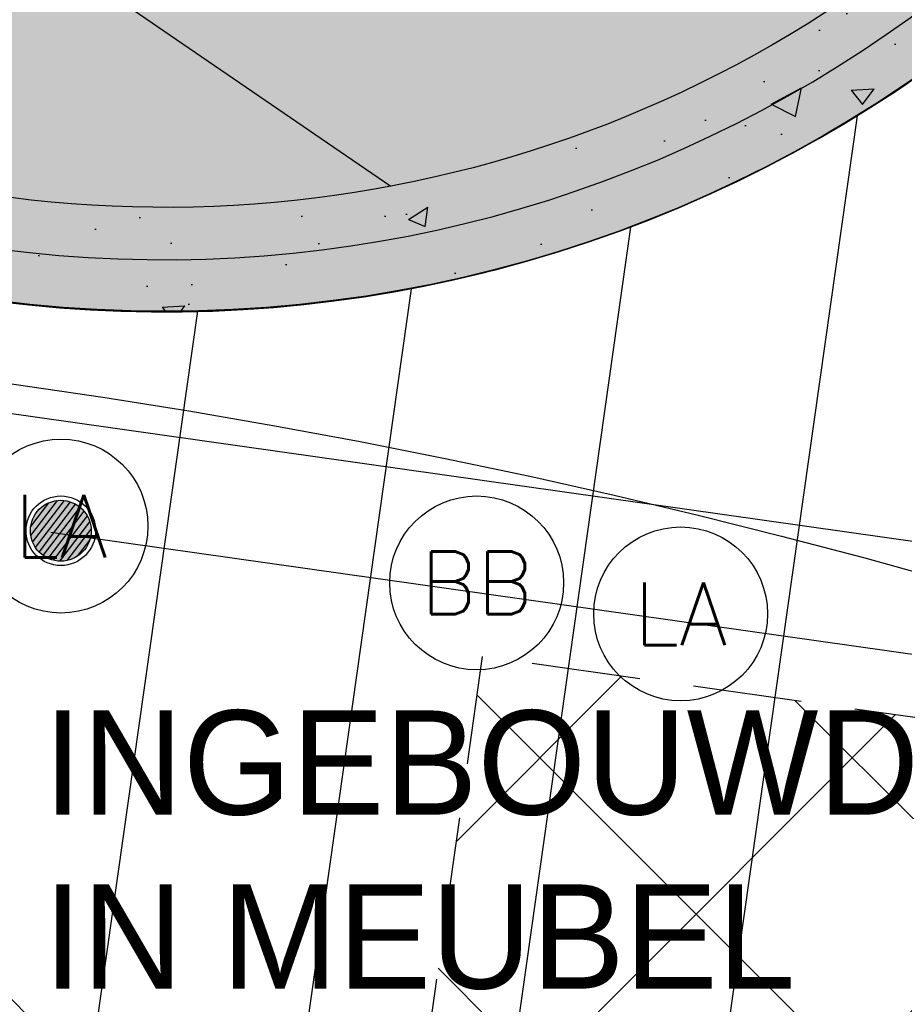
# Model space of a CAD drawing. Header units: millimetres. Extents: x -4107 to 114693, y -37499 to 54671.
# Tile 143 of 156: x 85710 to 88254, y 20822 to 23653. Entities that reach past the tile are written whole.
import ezdxf
from ezdxf.enums import TextEntityAlignment as Align

# ---------------------------------------------------------------- set-up
doc = ezdxf.new("R2010")
doc.units = ezdxf.units.MM
doc.header["$LTSCALE"] = 50
doc.linetypes.add('B0702', pattern=[4.6875, 3.125, -1.5625])
for name, color, linetype in [('ABT_studie daklichten', 1, 'Continuous'), ('FOK_ BRANDSLANGHASPELS', 2, 'Continuous'), ('FOK_02B_SOLIDS', 253, 'Continuous'), ('FOK_08---_MAATVOERING', 2, 'Continuous'), ('FOK_22_BINNENWANDEN', 2, 'Continuous'), ('FOK_28_CONSTRUCTIES', 4, 'Continuous'), ('FOK_72_VAST MEUBILAIR', 1, 'Continuous'), ('XREF_06_PLAFOND$0$AI45----_PLAFONDAFW', 2, 'Continuous'), ('XREF_06_Sprinkler installatie$0$WL524---', 4, 'Continuous'), ('XREF_06_Sprinkler installatie$0$WL6516--', 4, 'Continuous'), ('XREF_06_verlichting$0$EL6311--', 3, 'Continuous'), ('XREF_06_werkset$0$AA22E---_TPGBETON', 242, 'Continuous'), ('XREF_06_werkset$0$AI24----_TRAPPEN', 1, 'Continuous'), ('XREF_06_werkset$0$AL22E---_TPGBETON', 4, 'Continuous'), ('XREF_06_werkset$0$AZ22E---_TPGBETON', 4, 'Continuous')]:
    doc.layers.add(name, color=color, linetype=linetype)
doc.styles.add('XREF_06_Sprinkler installatie$0$Standard', font='txt')
doc.styles.add('XREF_06_verlichting$0$BURO-018', font='simplex.shx', dxfattribs={"height": 180})

# ---------------------------------------------------------------- blocks, each defined once
blk = doc.blocks.new('XREF_06_Sprinkler installatie$0$SP-KOP02')
at = {"color": 0, "linetype": 'Continuous'}
for p, q in [((-0.875, -0.023), (0.023, 0.875)), ((-0.847, -0.219), (0.219, 0.847)), ((-0.843, 0.233), (-0.233, 0.843)), ((-0.786, -0.383), (0.383, 0.786)), ((-0.702, -0.523), (0.523, 0.702)), ((-0.595, -0.641), (0.641, 0.595)), ((-0.469, -0.739), (0.739, 0.469)), ((-0.32, -0.815), (0.815, 0.32)), ((-0.144, -0.863), (0.863, 0.144)), ((0.072, -0.872), (0.872, -0.072)), ((0.381, -0.788), (0.788, -0.381))]:
    blk.add_line(p, q, dxfattribs=at)
at = {"color": 0, "linetype": 'Continuous', "const_width": 0.875}
blk.add_lwpolyline([(-0.438, 0, 1), (0.438, 0, 1)], format="xyb", close=True, dxfattribs=at)
at = {"color": 0, "linetype": 'Continuous'}
for radius in [1, 0.875]:
    blk.add_circle((0, 0), radius, dxfattribs=at)
at = {"color": 0, "linetype": 'Continuous', "style": 'XREF_06_Sprinkler installatie$0$Standard', "flags": 1}
for tag, p in [('SP_MATCODE', (2, 2)), ('SP_TEMP', (2, -3)), ('SP_DOORL', (2, -5)), ('SP_KFACT', (2, -7)), ('SP_SPRHK', (2, -9)), ('SP_KLEP', (2, -11))]:
    blk.add_attdef(tag, p, '', height=1, dxfattribs=at)
blk = doc.blocks.new('XREF_06_Sprinkler installatie')
at = {"layer": 'XREF_06_Sprinkler installatie$0$WL524---'}
blk.add_line((85799.7, 22179.3), (88835.6, 21749.4), dxfattribs=at)
at = {"layer": 'XREF_06_Sprinkler installatie$0$WL6516--', "xscale": 99.9999999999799, "yscale": 100, "zscale": 100, "rotation": 7.589429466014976}
blk.add_blockref('XREF_06_Sprinkler installatie$0$SP-KOP02', (85828.2, 22183.6), dxfattribs=at)
blk = doc.blocks.new('XREF_06_PLAFOND')
at = {"layer": 'XREF_06_PLAFOND$0$AI45----_PLAFONDAFW'}
h = blk.add_hatch(dxfattribs=at)
h.set_pattern_fill('_USER,_O', color=256, scale=1800, pattern_type=0)
h.set_pattern_definition([(351.94, (60508.5, -17546.5), (252.38, 1782.22), [])])
edge = h.paths.add_edge_path(flags=16)
edge.add_arc((41622.2, 26897.4), 5449.9, 0, 180)
edge.add_arc((41622.2, 26897.4), 5449.9, 180, 360)
h.paths.add_polyline_path([(49833.5, 30277.3), (51633.5, 30277.3), (51633.5, 27677.3), (49833.5, 27677.3)], flags=16)
edge = h.paths.add_edge_path(flags=16)
edge.add_arc((86127.3, 26613.5), 3800, 0, 180)
edge.add_arc((86127.3, 26613.5), 3800, 180, 360)
edge = h.paths.add_edge_path(flags=16)
edge.add_arc((74998.8, -10766.8), 5450, 0, 180)
edge.add_arc((74998.8, -10766.8), 5450, 180, 360)
edge = h.paths.add_edge_path()
edge.add_arc((59888.1, 10791.1), 9323.9, 341.24236, 446.62909)
edge.add_line((60436.4, 20098.9), (31243.3, 21827.8))
edge.add_line((31243.3, 21827.8), (28955.1, 21950.5))
edge.add_line((28955.1, 21950.5), (30807, 36094.7))
edge.add_line((30807, 36094.7), (95373.9, 36094.7))
edge.add_line((95373.9, 36094.7), (86392.8, -27327.7))
edge.add_line((86392.8, -27327.7), (59702.3, -18665.8))
edge.add_line((59702.3, -18665.8), (68716.8, 7792.9))
h = blk.add_hatch(dxfattribs=at)
h.set_pattern_fill('_USER,_O', color=256, scale=600, angle=90, pattern_type=0)
h.set_pattern_definition([(81.94, (95317.84, 35698.9), (-594.073, 84.126), [])])
edge = h.paths.add_edge_path(flags=16)
edge.add_arc((86127.3, 26613.5), 3800, 0, 360)
edge = h.paths.add_edge_path(flags=16)
edge.add_arc((74998.8, -10766.8), 5450, 0, 360)
edge = h.paths.add_edge_path(flags=16)
edge.add_arc((41622.2, 26897.4), 5449.9, 0, 360)
h.paths.add_polyline_path([(49933.5, 30177.3), (51533.5, 30177.3), (51533.5, 27777.3), (49933.5, 27777.3)], flags=16)
edge = h.paths.add_edge_path()
edge.add_arc((59888.1, 10791.1), 9323.9, 341.24236, 446.62909)
edge.add_line((60436.4, 20098.9), (31243.3, 21827.8))
edge.add_line((31243.3, 21827.8), (28955.1, 21950.5))
edge.add_line((28955.1, 21950.5), (30807, 36094.7))
edge.add_line((30807, 36094.7), (95373.9, 36094.7))
edge.add_line((95373.9, 36094.7), (86392.8, -27327.7))
edge.add_line((86392.8, -27327.7), (59702.3, -18665.8))
edge.add_line((59702.3, -18665.8), (68716.8, 7792.9))
blk = doc.blocks.new('A$C052E27F2')
blk.add_circle((0, 3800), 3800)
blk = doc.blocks.new('XREF_06_verlichting$0$1115B3A')
at = {"color": 0, "linetype": 'Continuous'}
blk.add_circle((0, 0), 2.5, dxfattribs=at)
at = {"color": 0, "linetype": 'Continuous', "style": 'XREF_06_verlichting$0$BURO-018'}
for tag, p in [('E_GKAST', (0, 8)), ('E_GROEP', (0, 5)), ('E_SGROEP', (4.5, 5)), ('E_ARMCODE', (0, 0)), ('E_SLET', (4.5, -1))]:
    blk.add_attdef(tag, text='', height=1.8, dxfattribs=at).set_placement(p, align=Align.MIDDLE)
blk = doc.blocks.new('XREF_06_verlichting')
at = {"layer": 'XREF_06_verlichting$0$EL6311--'}
ref = blk.add_blockref('XREF_06_verlichting$0$1115B3A', (85828.6, 22197), dxfattribs=dict(at, xscale=100, yscale=100, zscale=100))
ref.add_attrib('E_ARMCODE', 'LA', dxfattribs={"layer": '0', "color": 1, "linetype": 'Continuous', "height": 180, "style": 'XREF_06_verlichting$0$BURO-018'}).set_placement((85828.6, 22197), align=Align.MIDDLE)
ref = blk.add_blockref('XREF_06_verlichting$0$1115B3A', (87024.2, 22033.8), dxfattribs=dict(at, xscale=100, yscale=100, zscale=100))
ref.add_attrib('E_ARMCODE', 'BB', dxfattribs={"layer": '0', "color": 1, "linetype": 'Continuous', "height": 180, "style": 'XREF_06_verlichting$0$BURO-018'}).set_placement((87024.2, 22033.8), align=Align.MIDDLE)
ref = blk.add_blockref('XREF_06_verlichting$0$1115B3A', (87610.8, 21944.6), dxfattribs=dict(at, xscale=100, yscale=100, zscale=100))
ref.add_attrib('E_ARMCODE', 'LA', dxfattribs={"layer": '0', "color": 1, "linetype": 'Continuous', "height": 180, "style": 'XREF_06_verlichting$0$BURO-018'}).set_placement((87610.8, 21944.6), align=Align.MIDDLE)
blk = doc.blocks.new('*U812')
at = {"layer": 'XREF_06_werkset$0$AA22E---_TPGBETON'}
blk.add_hatch(color=254, dxfattribs=at).paths.add_polyline_path([(180886.2, 33875.7, -0.216887), (180886.2, 36775.7), (180995.8, 36995.7, -0.59495), (187147.6, 36995.7), (187257.3, 36775.7, -0.065625), (187524.2, 35900.7), (187828, 35900.7), (187524.2, 35900.7), (187828, 35900.7, 13.141295), (187828, 34750.7), (187524.2, 34750.7), (187828, 34750.7), (187524.2, 34750.7, -0.065625), (187257.3, 33875.7), (187147.6, 33655.7, -0.59495), (180995.8, 33655.7)])
h = blk.add_hatch(dxfattribs=at)
h.set_pattern_fill('AR-CONC', color=1, scale=88, style=0)
h.set_pattern_definition([(50, (0, 0), (631.189, -55.2219), [66, -726]), (355, (0, 0), (-122.1012, 661.929), [52.8, -580.8]), (100.4514, (52.6, -4.6), (509.0883, 606.7068), [56.0914, -617.005]), (46.1842, (0, 176), (939.172, -145.6567), [99, -1089]), (96.6356, (78.3, 163.9), (822.503, 857.2237), [84.137, -925.5074]), (351.1842, (0, 176), (822.5025, 857.2244), [79.2, -871.2]), (21, (88, 132), (525.2782, -354.3046), [66, -726]), (326, (88, 132), (214.1175, 638.132), [52.8, -580.8]), (71.4514, (131.8, 102.5), (739.396, 283.8268), [56.0914, -617.005]), (37.5, (0, 0), (10.70067, 292.9466), [0, -573.76, 0, -589.6, 0, -583]), (7.5, (0, 0), (231.5012, 347.0823), [0, -336.16, 0, -560.56, 0, -222.2]), (327.5, (-196.24, 0), (469.76374, -19.8483), [0, -220, 0, -686.4, 0, -910.8]), (317.5, (-284.24, 0), (513.2038, 88.0924), [0, -286, 0, -455.84, 0, -646.8])])
h.paths.add_polyline_path([(180886.2, 33875.7, -0.216887), (180886.2, 36775.7), (180995.8, 36995.7, -0.59495), (187147.6, 36995.7), (187257.3, 36775.7, -0.065625), (187524.2, 35900.7), (187828, 35900.7), (187524.2, 35900.7), (187828, 35900.7, 13.141295), (187828, 34750.7), (187524.2, 34750.7), (187828, 34750.7), (187524.2, 34750.7, -0.065625), (187257.3, 33875.7), (187147.6, 33655.7, -0.59495), (180995.8, 33655.7)])
at = {"layer": 'XREF_06_werkset$0$AL22E---_TPGBETON'}
for points in [[(187828, 35900.7, 13.141295), (187828, 34750.7)], [(187147.6, 33655.7, -0.59495), (180995.8, 33655.7)]]:
    blk.add_lwpolyline(points, format="xyb", dxfattribs=at)
at = {"layer": 'XREF_06_werkset$0$AZ22E---_TPGBETON'}
blk.add_lwpolyline([(187676.2, 35900.7, 12.61639), (187676.2, 34750.7)], format="xyb", dxfattribs=at)
blk = doc.blocks.new('XREF_06_werkset')
at = {"layer": 'XREF_06_werkset$0$AI24----_TRAPPEN'}
blk.add_lwpolyline([(82686.1, 25974.5), (86777.8, 23174.5)], dxfattribs=at)
at = {"rotation": 342.0199999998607}
blk.add_blockref('*U812', (-99859.7, 49833.1), dxfattribs=at)
blk = doc.blocks.new('A$C4D8164B4')
at = {"layer": 'FOK_ BRANDSLANGHASPELS', "color": 2}
blk.add_circle((20000, 20000), 20000, dxfattribs=at)
blk = doc.blocks.new('A$C08E13200')
at = {"layer": 'FOK_72_VAST MEUBILAIR'}
blk.add_arc((2764, 3646.3), 3200, 210.2606, 105.2606, dxfattribs=at)

msp = doc.modelspace()

# ---------------------------------------------------------------- hatches: boundary and pattern name
at = {"layer": 'FOK_08---_MAATVOERING'}
h = msp.add_hatch(dxfattribs=at)
h.set_pattern_fill('ANSI37', color=254, scale=200, style=0)
h.set_pattern_definition([(45, (14914.84, -16635.76), (-449.013, 449.013), []), (135, (14914.84, -16635.76), (-449.013, -449.013), [])])
h.paths.add_polyline_path([(87040.5, 21822.4), (85771.6, 12861.8), (92721.9, 11877.5), (93990.8, 20838.1)])
at = {"layer": 'FOK_28_CONSTRUCTIES'}
h = msp.add_hatch(color=254, dxfattribs=at)
edge = h.paths.add_edge_path()
edge.add_arc((86127.3, 26613.5), 3800, 0, 360)

# ---------------------------------------------------------------- linework, layer by layer
at = {"layer": 'FOK_08---_MAATVOERING', "color": 13, "linetype": 'B0702', "ltscale": 2}
msp.add_lwpolyline([(87040.5, 21822.4), (85771.6, 12861.8), (92721.9, 11877.5), (93990.8, 20838.1), (87040.5, 21822.4)], dxfattribs=at)
at = {"layer": 'FOK_28_CONSTRUCTIES', "color": 254}
msp.add_circle((86127.3, 26613.5), 3800, dxfattribs=at)

# ---------------------------------------------------------------- block references
for name in ['XREF_06_werkset', 'XREF_06_PLAFOND', 'XREF_06_PLAFOND', 'XREF_06_Sprinkler installatie', 'XREF_06_Sprinkler installatie']:
    msp.add_blockref(name, (0, 0))
at = {"layer": 'ABT_studie daklichten'}
msp.add_blockref('A$C052E27F2', (86127.3, 22814.7), dxfattribs=at)
at = {"layer": 'FOK_02B_SOLIDS'}
msp.add_blockref('A$C08E13200', (80651.5, 14935.5), dxfattribs=at)
at = {"layer": 'FOK_22_BINNENWANDEN', "color": 5}
for p in [(65187.1, 382.2), (62903.1, -17201.9)]:
    msp.add_blockref('A$C4D8164B4', p, dxfattribs=at)
at = {"layer": 'FOK_22_BINNENWANDEN'}
msp.add_blockref('XREF_06_verlichting', (0, 0), dxfattribs=at)

# ---------------------------------------------------------------- texts
at = {"layer": 'FOK_ BRANDSLANGHASPELS', "color": 2, "insert": (85778.2, 21667.2), "char_height": 300, "width": 57960.996, "attachment_point": 1}
msp.add_mtext('{\\fCentury Gothic|b0|i0|c0|p34;INGEBOUWD \\PIN MEUBEL}', dxfattribs=at)

doc.saveas('drawing.dxf')
